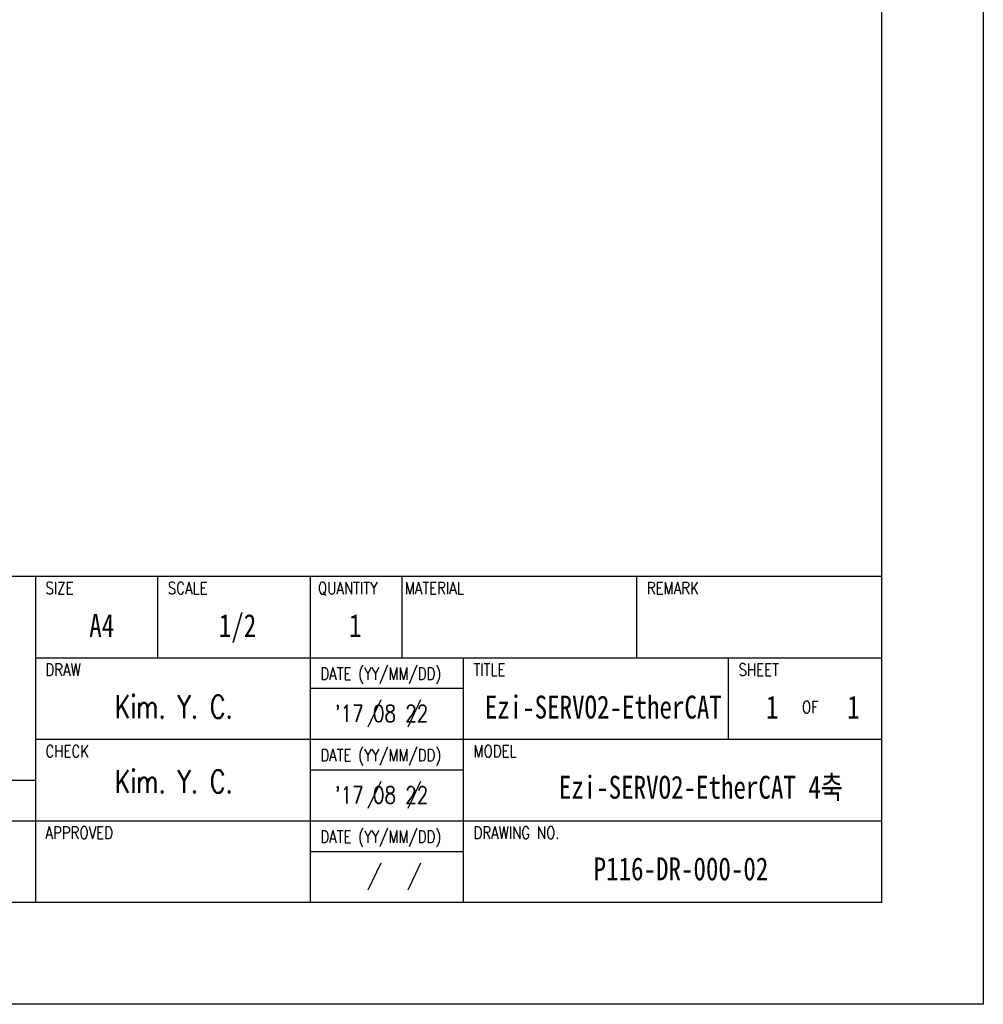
# Model space of a CAD drawing. Header units: millimetres. Extents: x 0 to 594, y 0 to 420.
# Tile 14 of 36: x 405 to 594, y 0 to 193. Entities that reach past the tile are written whole.
import ezdxf

# ---------------------------------------------------------------- set-up
doc = ezdxf.new("R2010")
doc.units = ezdxf.units.MM
doc.layers.add('DIM', color=3, linetype='Continuous')
doc.layers.add('SHEET', color=1, linetype='Continuous')
doc.styles.add('SHB', font='romans.shx', dxfattribs={"width": 0.75, "bigfont": 'whgtxt.shx'})
doc.styles.add('SHEET1', font='ROMANS.SHX', dxfattribs={"width": 0.8, "height": 3})
doc.styles.add('SHEET2', font='txt', dxfattribs={"width": 0.8, "height": 3})

msp = doc.modelspace()

# ---------------------------------------------------------------- linework, layer by layer
at = {"color": 6}
msp.add_lwpolyline([(0, 420), (594, 420), (594, 0), (0, 0)], close=True, dxfattribs=at)
at = {"color": 4}
msp.add_lwpolyline([(20, 400), (574, 400), (574, 20), (20, 20)], close=True, dxfattribs=at)
at = {"layer": 'SHEET', "color": 7}
for p, q in [((318, 84), (574, 84)), ((408, 84), (408, 20)), ((318, 44), (408, 44))]:
    msp.add_line(p, q, dxfattribs=at)
at = {"layer": 'SHEET'}
for p, q in [((432, 68), (432, 84)), ((462, 20), (462, 84)), ((480, 68), (480, 84)), ((526, 68), (526, 84)), ((408, 68), (574, 68)), ((492, 20), (492, 68)), ((544, 52), (544, 68)), ((462, 62), (492, 62)), ((475.7601, 59.723), (473.2579, 54.4078)), ((483.5984, 59.7148), (481.0961, 54.3996)), ((408, 52), (574, 52)), ((462, 46), (492, 46)), ((475.7601, 43.723), (473.2579, 38.4078)), ((483.5984, 43.7148), (481.0961, 38.3996)), ((318, 36), (574, 36)), ((462, 30), (492, 30)), ((475.7601, 27.723), (473.2579, 22.4078)), ((483.5984, 27.7148), (481.0961, 22.3996))]:
    msp.add_line(p, q, dxfattribs=at)

# ---------------------------------------------------------------- texts
at = {"layer": 'DIM', "color": 3, "style": 'SHB', "width": 0.75}
for p in [(423.6103, 56.1279), (423.6103, 41.4726)]:
    msp.add_text('Kim. Y. C.', height=4.5, dxfattribs=at).set_placement(p)
at = {"layer": 'SHEET', "style": 'SHEET1', "width": 0.8}
for s, p in [('SIZE', (409.9793, 80.4604)), ('SCALE', (433.9793, 80.4604)), ('QUANTITY', (463.4591, 80.4604)), ('MATERIAL', (480.4793, 80.4604)), ('REMARK', (527.9793, 80.4604)), ('DRAW', (409.9793, 64.4604)), ('DATE (YY/MM/DD)', (463.9277, 63.6818)), ('TITLE', (493.9793, 64.4604)), ('SHEET', (545.9793, 64.4604)), ('OF', (558.4154, 57.1091)), ('CHECK', (409.9793, 48.4604)), ('DATE (YY/MM/DD)', (463.9277, 47.6818)), ('MODEL', (493.9793, 48.4604)), ('APPROVED', (409.9793, 32.4604)), ('DRAWING NO.', (493.9793, 32.4604)), ('DATE (YY/MM/DD)', (463.9277, 31.6818))]:
    msp.add_text(s, height=2.4, dxfattribs=at).set_placement(p)
at = {"layer": 'SHEET', "color": 7, "style": 'SHEET2', "width": 0.8}
for s, p in [('A4', (418.5726, 72.0681)), ('1/2', (443.9918, 72.0681)), ('1', (469.5531, 72.0681)), ('Ezi-SERVO2-EtherCAT', (496.17, 56.0681)), ('1', (551.3623, 56.0681)), ('1', (567.2783, 56.0681)), ('Ezi-SERVO2-EtherCAT 4축', (510.6913, 40.3335)), ('P116-DR-000-02', (517.5347, 24.3335))]:
    msp.add_text(s, height=4.5, dxfattribs=at).set_placement(p)
at = {"layer": 'SHEET', "color": 3, "style": 'SHEET1', "width": 0.8}
for p in [(466.7638, 55.4207), (466.7638, 39.4207)]:
    msp.add_text("'17 08 22", height=3.3, dxfattribs=at).set_placement(p)

doc.saveas('drawing.dxf')
